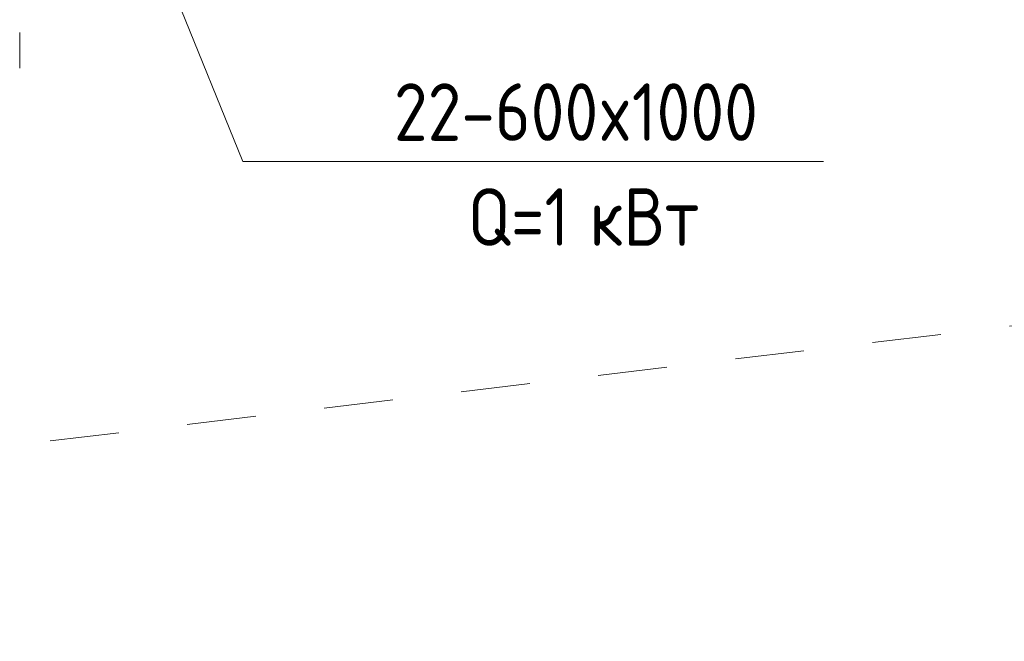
# Model space of a CAD drawing. Header units: millimetres. Extents: x 38570 to 76040, y -5041 to 9267.
# Tile 99 of 169: x 70463 to 72603, y -5041 to -3691. Entities that reach past the tile are written whole.
import ezdxf

# ---------------------------------------------------------------- set-up
doc = ezdxf.new("R2010")
doc.units = ezdxf.units.MM
doc.linetypes.add('ADSK_Скрыто', pattern=[300, 150, -150])
for name, color, linetype, lineweight in [('G-____-____-SYMB', 111, 'ADSK_Скрыто', 20), ('M-EQPM-___-IDEN', 50, 'Continuous', 20), ('P-PIPE-____-OTLN', 3, 'Continuous', 20)]:
    doc.layers.add(name, color=color, linetype=linetype, lineweight=lineweight)
doc.styles.add('GOST Common', font='GOST_Common.ttf', dxfattribs={"width": 0.9, "height": 125})

# ---------------------------------------------------------------- blocks, each defined once
blk = doc.blocks.new('ADSK_M_Оборудование_Отопительный прибор - ADSK_Марка _ ADSK_Тепловая мощность_20-1635446-3D Отопление Right')
at = {"layer": 'M-EQPM-___-IDEN'}
blk.add_line((49939.7, -845.3), (50939.7, -845.3), dxfattribs=at)

msp = doc.modelspace()

# ---------------------------------------------------------------- linework, layer by layer
at = {"layer": 'G-____-____-SYMB'}
msp.add_line((76040, -3947.2), (66883.7, -5041), dxfattribs=at)
at = {"layer": 'M-EQPM-___-IDEN'}
for p, q in [((70786.6, -3601.7), (70947.6, -3998.4)), ((70947.6, -3998.4), (71210.2, -3998.4))]:
    msp.add_line(p, q, dxfattribs=at)
at = {"layer": 'P-PIPE-____-OTLN', "color": 5}
msp.add_line((70462.7, -3795.6), (70462.7, -3718.3), dxfattribs=at)

# ---------------------------------------------------------------- block references
at = {"layer": 'M-EQPM-___-IDEN'}
msp.add_blockref('ADSK_M_Оборудование_Отопительный прибор - ADSK_Марка _ ADSK_Тепловая мощность_20-1635446-3D Отопление Right', (21270.5, -3153.1), dxfattribs=at)

# ---------------------------------------------------------------- next in the draw order: texts
at = {"layer": 'M-EQPM-___-IDEN', "lineweight": 9, "char_height": 125, "attachment_point": 1, "style": 'GOST Common', "bg_fill": 3, "box_fill_scale": 1.25, "bg_fill_color": 256, "bg_fill_true_color": 13158600, "bg_fill_transparency": 0}
for s, insert, width in [('22-600x1000', (71276.2, -3828.7), 1042.595), ('Q=1 ', (71436.9, -4056.6), 321.076)]:
    msp.add_mtext(s, dxfattribs=dict(at, insert=insert, width=width))

# ---------------------------------------------------------------- next in the draw order: texts
at = {"layer": 'M-EQPM-___-IDEN', "lineweight": 9, "insert": (71701.8, -4056.6), "char_height": 125, "width": 331.899, "attachment_point": 1, "style": 'GOST Common', "bg_fill": 3, "box_fill_scale": 1.25, "bg_fill_color": 256, "bg_fill_true_color": 13158600, "bg_fill_transparency": 0}
msp.add_mtext('кВт', dxfattribs=at)

doc.saveas('drawing.dxf')
